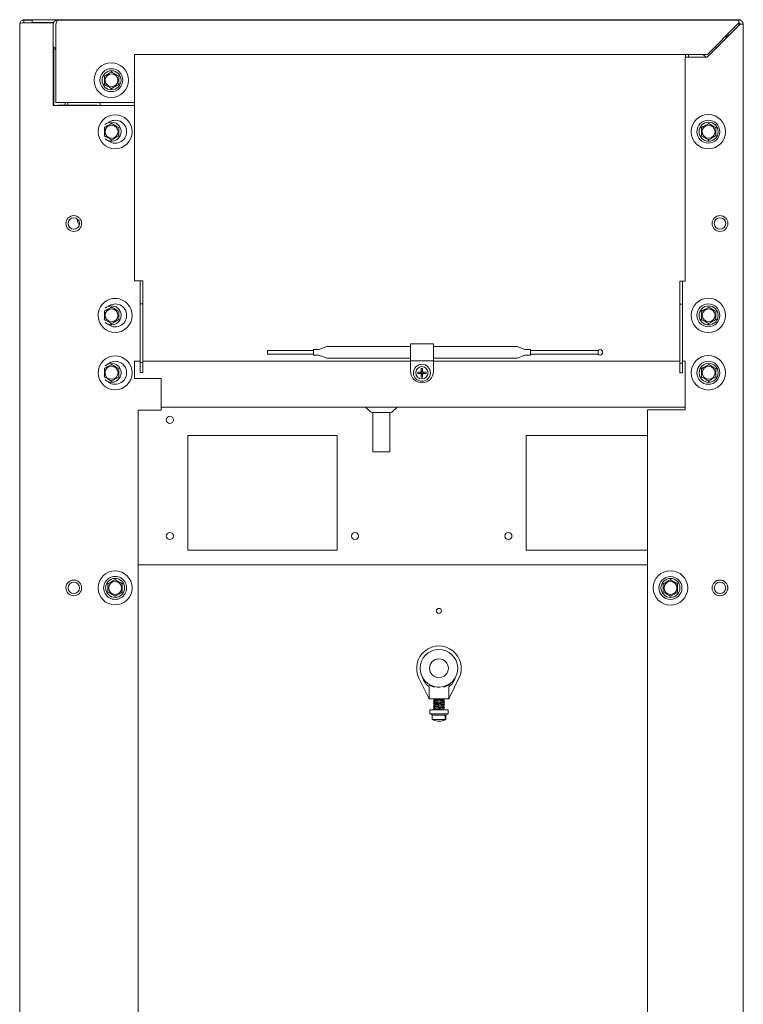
# Model space of a CAD drawing. Header units: inches. Extents: x 5 to 123, y 3 to 81.
# Tile 5 of 7: x 40 to 56, y 27 to 48. Entities that reach past the tile are written whole.
import ezdxf

# ---------------------------------------------------------------- set-up
doc = ezdxf.new("R2010")
doc.units = ezdxf.units.IN
doc.header["$MEASUREMENT"] = 0
doc.layers.add('BODY', color=3, linetype='Continuous')

msp = doc.modelspace()

# ---------------------------------------------------------------- linework, layer by layer
at = {"layer": 'BODY', "linetype": 'Continuous', "lineweight": 15}
for p, q in [((39.894, 4.851), (39.894, 47.884)), ((39.959, 47.983), (39.959, 47.971)), ((39.959, 47.983), (55.589, 47.983)), ((39.959, 47.914), (39.959, 47.923)), ((39.985, 47.976), (39.985, 47.916)), ((39.985, 47.976), (40.168, 47.976)), ((40.624, 47.916), (39.985, 47.916)), ((40.168, 47.976), (40.168, 47.916)), ((40.632, 47.923), (40.168, 47.923)), ((40.624, 46.116), (40.624, 47.916)), ((40.684, 47.97), (40.684, 47.976)), ((40.684, 47.976), (40.715, 47.976)), ((40.684, 47.884), (40.684, 46.176)), ((40.715, 47.976), (55.553, 47.976)), ((55.553, 47.856), (54.862, 47.165)), ((54.866, 47.226), (55.524, 47.884)), ((55.553, 47.913), (55.553, 47.976)), ((55.553, 47.913), (55.553, 47.894)), ((55.558, 47.891), (55.583, 47.891)), ((55.581, 47.884), (55.562, 47.884)), ((55.644, 47.884), (55.581, 47.884)), ((55.589, 47.968), (55.589, 47.983)), ((55.649, 47.891), (55.644, 47.891)), ((55.644, 47.884), (55.644, 4.846)), ((55.649, 47.891), (55.649, 4.764)), ((55.246, 47.606), (55.274, 47.606)), ((55.274, 47.606), (55.274, 47.634)), ((40.634, 46.116), (40.634, 47.394)), ((40.684, 47.336), (40.649, 47.373)), ((42.393, 46.176), (42.393, 47.226)), ((42.393, 47.226), (54.866, 47.226)), ((42.394, 47.226), (42.394, 46.116)), ((54.394, 47.165), (54.394, 47.226)), ((54.454, 47.226), (54.454, 47.165)), ((54.384, 47.165), (54.384, 42.286)), ((54.862, 47.165), (54.384, 47.165)), ((41.738, 46.663), (41.738, 46.753)), ((41.894, 46.843), (41.894, 46.852)), ((42.05, 46.753), (42.05, 46.663)), ((41.738, 46.573), (41.738, 46.663)), ((42.05, 46.663), (42.05, 46.573)), ((41.894, 46.473), (41.894, 46.483)), ((42.396, 46.116), (40.624, 46.116)), ((40.684, 46.176), (42.393, 46.176)), ((41.584, 46.118), (40.725, 46.118)), ((40.884, 46.176), (40.884, 46.149)), ((40.944, 46.176), (40.944, 46.149)), ((41.584, 46.116), (41.584, 46.118)), ((41.644, 46.176), (41.644, 46.116)), ((42.396, 42.296), (42.396, 46.116)), ((41.894, 45.723), (41.894, 45.732)), ((54.894, 45.723), (54.894, 45.732)), ((41.738, 45.543), (41.738, 45.633)), ((41.738, 45.453), (41.738, 45.543)), ((42.05, 45.633), (42.05, 45.543)), ((42.05, 45.543), (42.05, 45.453)), ((54.738, 45.543), (54.738, 45.633)), ((54.738, 45.453), (54.738, 45.543)), ((55.05, 45.633), (55.05, 45.543)), ((55.05, 45.543), (55.05, 45.453)), ((41.894, 45.353), (41.894, 45.363)), ((54.894, 45.353), (54.894, 45.363)), ((42.483, 42.296), (42.396, 42.296)), ((42.514, 42.296), (42.483, 42.296)), ((42.574, 42.296), (42.514, 42.296)), ((42.514, 41.796), (42.514, 42.296)), ((42.574, 42.296), (42.574, 41.796)), ((54.324, 42.286), (54.264, 42.286)), ((54.264, 41.786), (54.264, 42.286)), ((54.324, 42.286), (54.324, 41.786)), ((54.324, 42.286), (54.355, 42.286)), ((54.355, 42.286), (54.384, 42.286)), ((41.738, 41.543), (41.738, 41.633)), ((41.894, 41.723), (41.894, 41.732)), ((42.05, 41.633), (42.05, 41.543)), ((42.574, 41.796), (42.514, 41.796)), ((42.514, 40.516), (42.514, 41.796)), ((42.574, 41.796), (42.574, 40.516)), ((54.264, 40.506), (54.264, 41.786)), ((54.264, 41.786), (54.324, 41.786)), ((54.324, 41.786), (54.324, 40.506)), ((54.738, 41.543), (54.738, 41.633)), ((54.894, 41.723), (54.894, 41.732)), ((55.05, 41.633), (55.05, 41.543)), ((41.738, 41.453), (41.738, 41.543)), ((42.05, 41.543), (42.05, 41.453)), ((54.738, 41.453), (54.738, 41.543)), ((55.05, 41.543), (55.05, 41.453)), ((41.894, 41.353), (41.894, 41.363)), ((54.894, 41.353), (54.894, 41.363)), ((46.29, 40.778), (45.29, 40.778)), ((45.29, 40.778), (45.29, 40.739)), ((46.39, 40.798), (46.29, 40.798)), ((46.29, 40.798), (46.29, 40.739)), ((46.58, 40.863), (46.41, 40.802)), ((48.402, 40.867), (46.601, 40.867)), ((48.902, 40.921), (48.402, 40.921)), ((48.402, 40.921), (48.402, 40.556)), ((48.902, 40.556), (48.902, 40.921)), ((50.703, 40.867), (48.902, 40.867)), ((50.893, 40.802), (50.724, 40.863)), ((51.014, 40.798), (50.914, 40.798)), ((51.014, 40.739), (51.014, 40.798)), ((52.486, 40.778), (51.014, 40.778)), ((52.486, 40.739), (52.486, 40.778)), ((42.396, 40.166), (42.396, 40.543)), ((42.396, 40.543), (42.483, 40.543)), ((42.514, 40.543), (42.483, 40.543)), ((48.402, 40.543), (42.574, 40.543)), ((45.29, 40.739), (45.29, 40.699)), ((45.29, 40.699), (46.29, 40.699)), ((46.29, 40.739), (46.29, 40.68)), ((46.29, 40.68), (46.39, 40.68)), ((46.41, 40.676), (46.58, 40.615)), ((46.601, 40.611), (48.402, 40.611)), ((48.402, 40.556), (48.902, 40.556)), ((48.402, 40.516), (48.402, 40.556)), ((48.902, 40.611), (50.703, 40.611)), ((48.902, 40.556), (48.902, 40.516)), ((54.264, 40.543), (48.902, 40.543)), ((50.724, 40.615), (50.893, 40.676)), ((50.914, 40.68), (51.014, 40.68)), ((51.014, 40.68), (51.014, 40.739)), ((51.014, 40.699), (52.486, 40.699)), ((52.486, 40.699), (52.486, 40.739)), ((54.324, 40.543), (54.355, 40.543)), ((54.384, 40.543), (54.355, 40.543)), ((54.384, 40.543), (54.384, 39.485)), ((41.738, 40.293), (41.738, 40.383)), ((41.894, 40.473), (41.894, 40.482)), ((42.05, 40.383), (42.05, 40.293)), ((42.574, 40.516), (42.514, 40.516)), ((42.514, 40.296), (42.514, 40.516)), ((42.574, 40.516), (42.574, 40.296)), ((48.402, 40.324), (48.402, 40.516)), ((48.642, 40.326), (48.637, 40.385)), ((48.642, 40.326), (48.642, 40.313)), ((48.662, 40.326), (48.667, 40.385)), ((48.662, 40.313), (48.662, 40.326)), ((48.902, 40.324), (48.902, 40.516)), ((54.264, 40.293), (54.264, 40.506)), ((54.264, 40.506), (54.324, 40.506)), ((54.324, 40.506), (54.324, 40.293)), ((54.739, 40.293), (54.739, 40.383)), ((54.895, 40.473), (54.895, 40.482)), ((55.051, 40.383), (55.051, 40.293)), ((41.738, 40.203), (41.738, 40.293)), ((41.894, 40.103), (41.894, 40.113)), ((42.05, 40.293), (42.05, 40.203)), ((42.972, 40.166), (42.396, 40.166)), ((42.574, 40.296), (42.514, 40.296)), ((42.972, 39.476), (42.972, 40.166)), ((48.618, 40.303), (48.56, 40.308)), ((48.618, 40.283), (48.56, 40.278)), ((48.617, 40.277), (48.56, 40.278)), ((48.632, 40.303), (48.618, 40.303)), ((48.618, 40.283), (48.632, 40.283)), ((48.637, 40.2), (48.642, 40.259)), ((48.642, 40.273), (48.642, 40.259)), ((48.662, 40.259), (48.662, 40.273)), ((48.667, 40.2), (48.662, 40.259)), ((48.686, 40.303), (48.672, 40.303)), ((48.672, 40.283), (48.686, 40.283)), ((48.744, 40.308), (48.686, 40.303)), ((48.744, 40.278), (48.686, 40.283)), ((54.264, 40.293), (54.324, 40.293)), ((54.739, 40.203), (54.739, 40.293)), ((54.895, 40.103), (54.895, 40.113)), ((55.051, 40.293), (55.051, 40.203)), ((48.651, 40.074), (48.653, 40.074)), ((42.474, 39.476), (42.972, 39.476)), ((42.474, 9.466), (42.474, 39.476)), ((42.972, 39.543), (54.384, 39.543)), ((47.441, 39.533), (47.525, 39.449)), ((48.013, 39.449), (48.097, 39.533)), ((53.564, 39.485), (53.564, 9.465)), ((54.384, 39.485), (53.564, 39.485)), ((47.566, 39.426), (47.769, 39.426)), ((47.581, 39.426), (47.581, 38.573)), ((47.769, 39.426), (47.972, 39.426)), ((47.956, 38.573), (47.956, 39.426)), ((46.804, 38.928), (43.554, 38.928)), ((43.554, 38.928), (43.554, 36.428)), ((46.804, 36.428), (46.804, 38.928)), ((53.564, 38.928), (50.924, 38.928)), ((50.924, 38.928), (50.924, 36.428)), ((47.581, 38.573), (47.769, 38.573)), ((47.769, 38.573), (47.956, 38.573)), ((43.554, 36.428), (46.804, 36.428)), ((50.924, 36.428), (53.564, 36.428)), ((53.564, 36.108), (42.474, 36.108)), ((41.816, 35.608), (41.816, 35.698)), ((41.816, 35.518), (41.816, 35.608)), ((41.972, 35.788), (41.972, 35.797)), ((42.128, 35.698), (42.128, 35.608)), ((42.128, 35.608), (42.128, 35.518)), ((53.907, 35.608), (53.907, 35.698)), ((53.907, 35.518), (53.907, 35.608)), ((54.063, 35.788), (54.063, 35.797)), ((54.219, 35.698), (54.219, 35.608)), ((54.219, 35.608), (54.219, 35.518)), ((41.972, 35.418), (41.972, 35.428)), ((54.063, 35.418), (54.063, 35.428)), ((48.778, 33.251), (48.586, 33.645)), ((48.807, 33.208), (48.807, 33.457)), ((49.237, 33.208), (49.237, 33.457)), ((49.458, 33.645), (49.265, 33.251)), ((48.999, 33.45), (49.022, 33.448)), ((49.022, 33.448), (49.04, 33.45)), ((49.222, 33.193), (48.822, 33.193)), ((48.902, 33.043), (48.902, 33.018)), ((48.937, 33.172), (48.91, 33.166)), ((48.938, 33.112), (48.91, 33.106)), ((48.938, 33.052), (48.911, 33.046)), ((48.927, 33.193), (48.927, 33.17)), ((48.927, 33.133), (48.927, 33.11)), ((48.927, 33.073), (48.927, 33.05)), ((48.929, 33.109), (48.928, 33.108)), ((49.107, 33.038), (49.104, 33.038)), ((49.117, 33.138), (49.117, 33.161)), ((49.134, 33.136), (49.117, 33.14)), ((49.117, 33.078), (49.117, 33.101)), ((49.134, 33.076), (49.117, 33.08)), ((49.117, 33.018), (49.117, 33.041)), ((49.126, 33.043), (49.126, 33.068)), ((49.128, 33.043), (49.138, 33.045)), ((48.822, 32.953), (48.822, 32.863)), ((48.822, 32.953), (49.022, 32.953)), ((48.822, 32.863), (48.874, 32.836)), ((48.822, 32.863), (49.222, 32.863)), ((48.874, 32.836), (48.874, 32.743)), ((48.874, 32.836), (49.022, 32.836)), ((48.902, 32.983), (48.902, 32.958)), ((48.91, 33.014), (48.927, 33.011)), ((48.938, 32.992), (48.911, 32.986)), ((48.927, 33.013), (48.927, 32.99)), ((49.022, 32.953), (49.222, 32.953)), ((49.022, 32.836), (49.169, 32.836)), ((49.107, 32.978), (49.133, 32.984)), ((49.133, 33.016), (49.117, 33.02)), ((49.117, 32.958), (49.117, 32.981)), ((49.135, 32.956), (49.117, 32.96)), ((49.141, 32.988), (49.141, 32.986)), ((49.142, 32.988), (49.142, 33.013)), ((49.156, 32.823), (49.169, 32.823)), ((49.156, 32.743), (49.156, 32.823)), ((49.169, 32.836), (49.222, 32.863)), ((49.169, 32.743), (49.169, 32.836)), ((49.169, 32.823), (49.169, 32.743)), ((49.222, 32.863), (49.222, 32.953)), ((48.874, 32.743), (49.022, 32.743)), ((49.022, 32.743), (49.156, 32.743)), ((49.169, 32.743), (49.169, 32.743))]:
    msp.add_line(p, q, dxfattribs=at)
at = {"layer": 'BODY', "linetype": 'Continuous', "lineweight": 15, "flags": 128}
for points in [[(39.985, 47.916), (39.968, 47.915), (39.951, 47.913), (39.922, 47.907), (39.901, 47.897), (39.894, 47.884)], [(55.524, 47.884), (55.53, 47.89), (55.535, 47.895), (55.539, 47.899), (55.544, 47.904), (55.548, 47.908), (55.553, 47.913)], [(55.524, 47.884), (55.532, 47.887), (55.539, 47.889), (55.546, 47.892), (55.553, 47.894)], [(55.581, 47.884), (55.576, 47.879), (55.571, 47.874), (55.566, 47.87), (55.562, 47.865), (55.557, 47.861), (55.553, 47.856)], [(55.562, 47.884), (55.56, 47.877), (55.558, 47.872), (55.556, 47.867), (55.555, 47.861), (55.553, 47.856)], [(55.067, 47.371), (55.043, 47.4), (55.041, 47.401)], [(41.73, 46.757), (41.731, 46.757), (41.733, 46.756), (41.734, 46.755), (41.735, 46.754), (41.736, 46.754), (41.737, 46.753), (41.737, 46.753), (41.738, 46.753), (41.738, 46.753)], [(41.738, 46.753), (41.743, 46.755), (41.751, 46.761), (41.777, 46.775), (41.816, 46.798)], [(41.816, 46.798), (41.859, 46.823), (41.874, 46.831), (41.887, 46.839), (41.892, 46.842), (41.894, 46.843)], [(41.894, 46.843), (41.899, 46.84), (41.907, 46.835), (41.933, 46.82), (41.972, 46.798)], [(41.972, 46.798), (42.015, 46.773), (42.03, 46.765), (42.043, 46.757), (42.048, 46.754), (42.05, 46.753)], [(42.058, 46.757), (42.056, 46.757), (42.055, 46.756), (42.054, 46.755), (42.052, 46.754), (42.051, 46.754), (42.051, 46.753), (42.05, 46.753), (42.05, 46.753)], [(41.73, 46.568), (41.732, 46.569), (41.733, 46.57), (41.734, 46.571), (41.736, 46.571), (41.737, 46.572), (41.737, 46.572), (41.738, 46.573), (41.738, 46.573)], [(41.816, 46.528), (41.773, 46.553), (41.758, 46.561), (41.745, 46.569), (41.74, 46.572), (41.738, 46.573)], [(42.05, 46.573), (42.045, 46.57), (42.037, 46.565), (42.011, 46.55), (41.972, 46.528)], [(42.058, 46.568), (42.057, 46.569), (42.055, 46.57), (42.054, 46.57), (42.053, 46.571), (42.052, 46.572), (42.051, 46.572), (42.05, 46.572), (42.05, 46.573), (42.05, 46.573)], [(41.894, 46.483), (41.889, 46.485), (41.881, 46.49), (41.855, 46.505), (41.816, 46.528)], [(41.972, 46.528), (41.929, 46.503), (41.914, 46.494), (41.901, 46.487), (41.896, 46.484), (41.894, 46.483)], [(40.944, 46.149), (40.942, 46.131), (40.938, 46.118)], [(41.738, 45.633), (41.743, 45.635), (41.751, 45.641), (41.777, 45.655), (41.816, 45.678)], [(41.816, 45.678), (41.859, 45.703), (41.874, 45.711), (41.887, 45.719), (41.892, 45.722), (41.894, 45.723)], [(41.894, 45.723), (41.899, 45.72), (41.907, 45.715), (41.933, 45.7), (41.972, 45.678)], [(41.972, 45.678), (42.015, 45.653), (42.03, 45.645), (42.043, 45.637), (42.048, 45.634), (42.05, 45.633)], [(54.738, 45.633), (54.743, 45.635), (54.751, 45.641), (54.777, 45.655), (54.816, 45.678)], [(54.816, 45.678), (54.859, 45.703), (54.874, 45.711), (54.887, 45.719), (54.892, 45.722), (54.894, 45.723)], [(54.894, 45.723), (54.899, 45.72), (54.907, 45.715), (54.933, 45.7), (54.972, 45.678)], [(54.972, 45.678), (55.015, 45.653), (55.03, 45.645), (55.043, 45.637), (55.048, 45.634), (55.05, 45.633)], [(41.73, 45.637), (41.731, 45.637), (41.733, 45.636), (41.734, 45.635), (41.735, 45.634), (41.736, 45.634), (41.737, 45.633), (41.737, 45.633), (41.738, 45.633), (41.738, 45.633)], [(42.058, 45.637), (42.056, 45.637), (42.055, 45.636), (42.054, 45.635), (42.052, 45.634), (42.051, 45.634), (42.051, 45.633), (42.05, 45.633), (42.05, 45.633)], [(54.73, 45.637), (54.731, 45.637), (54.733, 45.636), (54.734, 45.635), (54.735, 45.634), (54.736, 45.634), (54.737, 45.633), (54.737, 45.633), (54.738, 45.633), (54.738, 45.633)], [(55.058, 45.637), (55.056, 45.637), (55.055, 45.636), (55.054, 45.635), (55.052, 45.634), (55.051, 45.634), (55.051, 45.633), (55.05, 45.633), (55.05, 45.633)], [(41.73, 45.448), (41.732, 45.449), (41.733, 45.45), (41.734, 45.451), (41.736, 45.451), (41.737, 45.452), (41.737, 45.452), (41.738, 45.453), (41.738, 45.453)], [(41.816, 45.408), (41.773, 45.433), (41.758, 45.441), (41.745, 45.449), (41.74, 45.452), (41.738, 45.453)], [(41.894, 45.363), (41.889, 45.365), (41.881, 45.37), (41.855, 45.385), (41.816, 45.408)], [(41.972, 45.408), (41.929, 45.383), (41.914, 45.374), (41.901, 45.367), (41.896, 45.364), (41.894, 45.363)], [(42.05, 45.453), (42.045, 45.45), (42.037, 45.445), (42.011, 45.43), (41.972, 45.408)], [(42.058, 45.448), (42.057, 45.449), (42.055, 45.45), (42.054, 45.45), (42.053, 45.451), (42.052, 45.452), (42.051, 45.452), (42.05, 45.452), (42.05, 45.453), (42.05, 45.453)], [(54.73, 45.448), (54.732, 45.449), (54.733, 45.45), (54.734, 45.451), (54.736, 45.451), (54.737, 45.452), (54.737, 45.452), (54.738, 45.453), (54.738, 45.453)], [(54.816, 45.408), (54.773, 45.433), (54.758, 45.441), (54.745, 45.449), (54.74, 45.452), (54.738, 45.453)], [(54.894, 45.363), (54.889, 45.365), (54.881, 45.37), (54.855, 45.385), (54.816, 45.408)], [(54.972, 45.408), (54.929, 45.383), (54.914, 45.374), (54.901, 45.367), (54.896, 45.364), (54.894, 45.363)], [(55.05, 45.453), (55.045, 45.45), (55.037, 45.445), (55.011, 45.43), (54.972, 45.408)], [(55.058, 45.448), (55.057, 45.449), (55.055, 45.45), (55.054, 45.45), (55.053, 45.451), (55.052, 45.452), (55.051, 45.452), (55.05, 45.452), (55.05, 45.453), (55.05, 45.453)], [(41.73, 41.637), (41.731, 41.637), (41.733, 41.636), (41.734, 41.635), (41.735, 41.634), (41.736, 41.634), (41.737, 41.633), (41.737, 41.633), (41.738, 41.633), (41.738, 41.633)], [(41.738, 41.633), (41.743, 41.635), (41.751, 41.641), (41.777, 41.655), (41.816, 41.678)], [(41.816, 41.678), (41.859, 41.703), (41.874, 41.711), (41.887, 41.719), (41.892, 41.722), (41.894, 41.723)], [(41.894, 41.723), (41.899, 41.72), (41.907, 41.715), (41.933, 41.7), (41.972, 41.678)], [(41.972, 41.678), (42.015, 41.653), (42.03, 41.645), (42.043, 41.637), (42.048, 41.634), (42.05, 41.633)], [(42.058, 41.637), (42.056, 41.637), (42.055, 41.636), (42.054, 41.635), (42.052, 41.634), (42.051, 41.634), (42.051, 41.633), (42.05, 41.633), (42.05, 41.633)], [(54.73, 41.637), (54.731, 41.637), (54.733, 41.636), (54.734, 41.635), (54.735, 41.634), (54.736, 41.634), (54.737, 41.633), (54.737, 41.633), (54.738, 41.633), (54.738, 41.633)], [(54.738, 41.633), (54.743, 41.635), (54.751, 41.641), (54.777, 41.655), (54.816, 41.678)], [(54.816, 41.678), (54.859, 41.703), (54.874, 41.711), (54.887, 41.719), (54.892, 41.722), (54.894, 41.723)], [(54.894, 41.723), (54.899, 41.72), (54.907, 41.715), (54.933, 41.7), (54.972, 41.678)], [(54.972, 41.678), (55.015, 41.653), (55.03, 41.645), (55.043, 41.637), (55.048, 41.634), (55.05, 41.633)], [(55.058, 41.637), (55.056, 41.637), (55.055, 41.636), (55.054, 41.635), (55.052, 41.634), (55.051, 41.634), (55.051, 41.633), (55.05, 41.633), (55.05, 41.633)], [(41.73, 41.448), (41.732, 41.449), (41.733, 41.45), (41.734, 41.451), (41.736, 41.451), (41.737, 41.452), (41.737, 41.452), (41.738, 41.453), (41.738, 41.453)], [(41.816, 41.408), (41.773, 41.433), (41.758, 41.441), (41.745, 41.449), (41.74, 41.452), (41.738, 41.453)], [(41.894, 41.363), (41.889, 41.365), (41.881, 41.37), (41.855, 41.385), (41.816, 41.408)], [(41.972, 41.408), (41.929, 41.383), (41.914, 41.374), (41.901, 41.367), (41.896, 41.364), (41.894, 41.363)], [(42.05, 41.453), (42.045, 41.45), (42.037, 41.445), (42.011, 41.43), (41.972, 41.408)], [(42.058, 41.448), (42.057, 41.449), (42.055, 41.45), (42.054, 41.45), (42.053, 41.451), (42.052, 41.452), (42.051, 41.452), (42.05, 41.452), (42.05, 41.453), (42.05, 41.453)], [(54.73, 41.448), (54.732, 41.449), (54.733, 41.45), (54.734, 41.451), (54.736, 41.451), (54.737, 41.452), (54.737, 41.452), (54.738, 41.453), (54.738, 41.453)], [(54.816, 41.408), (54.773, 41.433), (54.758, 41.441), (54.745, 41.449), (54.74, 41.452), (54.738, 41.453)], [(54.894, 41.363), (54.889, 41.365), (54.881, 41.37), (54.855, 41.385), (54.816, 41.408)], [(54.972, 41.408), (54.929, 41.383), (54.914, 41.374), (54.901, 41.367), (54.896, 41.364), (54.894, 41.363)], [(55.05, 41.453), (55.045, 41.45), (55.037, 41.445), (55.011, 41.43), (54.972, 41.408)], [(55.058, 41.448), (55.057, 41.449), (55.055, 41.45), (55.054, 41.45), (55.053, 41.451), (55.052, 41.452), (55.051, 41.452), (55.05, 41.452), (55.05, 41.453), (55.05, 41.453)], [(41.73, 40.387), (41.731, 40.387), (41.733, 40.386), (41.734, 40.385), (41.735, 40.384), (41.736, 40.384), (41.737, 40.383), (41.737, 40.383), (41.738, 40.383), (41.738, 40.383)], [(41.738, 40.383), (41.743, 40.385), (41.751, 40.391), (41.777, 40.405), (41.816, 40.428)], [(41.816, 40.428), (41.859, 40.453), (41.874, 40.461), (41.887, 40.469), (41.892, 40.472), (41.894, 40.473)], [(41.894, 40.473), (41.899, 40.47), (41.907, 40.465), (41.933, 40.45), (41.972, 40.428)], [(41.972, 40.428), (42.015, 40.403), (42.03, 40.395), (42.043, 40.387), (42.048, 40.384), (42.05, 40.383)], [(42.058, 40.387), (42.056, 40.387), (42.055, 40.386), (42.054, 40.385), (42.052, 40.384), (42.051, 40.384), (42.051, 40.383), (42.05, 40.383), (42.05, 40.383)], [(54.731, 40.387), (54.732, 40.387), (54.734, 40.386), (54.735, 40.385), (54.736, 40.384), (54.737, 40.384), (54.738, 40.383), (54.738, 40.383), (54.739, 40.383), (54.739, 40.383)], [(54.739, 40.383), (54.744, 40.385), (54.752, 40.391), (54.778, 40.405), (54.817, 40.428)], [(54.817, 40.428), (54.86, 40.453), (54.875, 40.461), (54.888, 40.469), (54.893, 40.472), (54.895, 40.473)], [(54.895, 40.473), (54.9, 40.47), (54.908, 40.465), (54.934, 40.45), (54.973, 40.428)], [(54.973, 40.428), (55.016, 40.403), (55.031, 40.395), (55.044, 40.387), (55.049, 40.384), (55.051, 40.383)], [(55.059, 40.387), (55.057, 40.387), (55.056, 40.386), (55.055, 40.385), (55.053, 40.384), (55.052, 40.384), (55.052, 40.383), (55.051, 40.383), (55.051, 40.383)], [(41.73, 40.198), (41.732, 40.199), (41.733, 40.2), (41.734, 40.201), (41.736, 40.201), (41.737, 40.202), (41.737, 40.202), (41.738, 40.203), (41.738, 40.203)], [(41.816, 40.158), (41.773, 40.183), (41.758, 40.191), (41.745, 40.199), (41.74, 40.202), (41.738, 40.203)], [(41.894, 40.113), (41.889, 40.115), (41.881, 40.12), (41.855, 40.135), (41.816, 40.158)], [(41.972, 40.158), (41.929, 40.133), (41.914, 40.124), (41.901, 40.117), (41.896, 40.114), (41.894, 40.113)], [(42.05, 40.203), (42.045, 40.2), (42.037, 40.195), (42.011, 40.18), (41.972, 40.158)], [(42.058, 40.198), (42.057, 40.199), (42.055, 40.2), (42.054, 40.2), (42.053, 40.201), (42.052, 40.202), (42.051, 40.202), (42.05, 40.202), (42.05, 40.203), (42.05, 40.203)], [(48.56, 40.278), (48.558, 40.293), (48.56, 40.308)], [(48.744, 40.308), (48.746, 40.293), (48.744, 40.278)], [(54.731, 40.198), (54.733, 40.199), (54.734, 40.2), (54.735, 40.201), (54.737, 40.201), (54.738, 40.202), (54.738, 40.202), (54.739, 40.203), (54.739, 40.203)], [(54.817, 40.158), (54.774, 40.183), (54.759, 40.191), (54.746, 40.199), (54.741, 40.202), (54.739, 40.203)], [(54.895, 40.113), (54.89, 40.115), (54.882, 40.12), (54.856, 40.135), (54.817, 40.158)], [(54.973, 40.158), (54.93, 40.133), (54.915, 40.124), (54.902, 40.117), (54.897, 40.114), (54.895, 40.113)], [(55.051, 40.203), (55.046, 40.2), (55.038, 40.195), (55.012, 40.18), (54.973, 40.158)], [(55.059, 40.198), (55.058, 40.199), (55.056, 40.2), (55.055, 40.2), (55.054, 40.201), (55.053, 40.202), (55.052, 40.202), (55.051, 40.202), (55.051, 40.203), (55.051, 40.203)], [(41.808, 35.702), (41.809, 35.702), (41.811, 35.701), (41.812, 35.7), (41.813, 35.699), (41.814, 35.699), (41.815, 35.698), (41.815, 35.698), (41.816, 35.698), (41.816, 35.698)], [(41.816, 35.698), (41.821, 35.7), (41.829, 35.706), (41.855, 35.72), (41.894, 35.743)], [(41.894, 35.743), (41.937, 35.768), (41.952, 35.776), (41.965, 35.784), (41.97, 35.787), (41.972, 35.788)], [(41.972, 35.788), (41.977, 35.785), (41.985, 35.78), (42.011, 35.765), (42.05, 35.743)], [(42.05, 35.743), (42.093, 35.718), (42.108, 35.71), (42.121, 35.702), (42.126, 35.699), (42.128, 35.698)], [(42.136, 35.702), (42.134, 35.702), (42.133, 35.701), (42.132, 35.7), (42.13, 35.699), (42.129, 35.699), (42.129, 35.698), (42.128, 35.698), (42.128, 35.698)], [(53.899, 35.702), (53.9, 35.702), (53.902, 35.701), (53.903, 35.7), (53.904, 35.699), (53.905, 35.699), (53.906, 35.698), (53.906, 35.698), (53.907, 35.698), (53.907, 35.698)], [(53.907, 35.698), (53.912, 35.7), (53.92, 35.706), (53.946, 35.72), (53.985, 35.743)], [(53.985, 35.743), (54.028, 35.768), (54.043, 35.776), (54.056, 35.784), (54.061, 35.787), (54.063, 35.788)], [(54.063, 35.788), (54.068, 35.785), (54.076, 35.78), (54.102, 35.765), (54.141, 35.743)], [(54.141, 35.743), (54.184, 35.718), (54.199, 35.71), (54.212, 35.702), (54.217, 35.699), (54.219, 35.698)], [(54.227, 35.702), (54.225, 35.702), (54.224, 35.701), (54.223, 35.7), (54.221, 35.699), (54.22, 35.699), (54.22, 35.698), (54.219, 35.698), (54.219, 35.698)], [(41.808, 35.513), (41.81, 35.514), (41.811, 35.515), (41.812, 35.516), (41.814, 35.516), (41.815, 35.517), (41.815, 35.517), (41.816, 35.518), (41.816, 35.518)], [(41.894, 35.473), (41.851, 35.498), (41.836, 35.506), (41.823, 35.514), (41.818, 35.517), (41.816, 35.518)], [(41.972, 35.428), (41.967, 35.43), (41.959, 35.435), (41.933, 35.45), (41.894, 35.473)], [(42.05, 35.473), (42.007, 35.448), (41.992, 35.439), (41.979, 35.432), (41.974, 35.429), (41.972, 35.428)], [(42.128, 35.518), (42.123, 35.515), (42.115, 35.51), (42.089, 35.495), (42.05, 35.473)], [(42.136, 35.513), (42.135, 35.514), (42.133, 35.515), (42.132, 35.515), (42.131, 35.516), (42.13, 35.517), (42.129, 35.517), (42.128, 35.517), (42.128, 35.518), (42.128, 35.518)], [(53.899, 35.513), (53.901, 35.514), (53.902, 35.515), (53.903, 35.516), (53.905, 35.516), (53.906, 35.517), (53.906, 35.517), (53.907, 35.518), (53.907, 35.518)], [(53.985, 35.473), (53.942, 35.498), (53.927, 35.506), (53.914, 35.514), (53.909, 35.517), (53.907, 35.518)], [(54.063, 35.428), (54.058, 35.43), (54.05, 35.435), (54.024, 35.45), (53.985, 35.473)], [(54.141, 35.473), (54.098, 35.448), (54.083, 35.439), (54.07, 35.432), (54.065, 35.429), (54.063, 35.428)], [(54.219, 35.518), (54.214, 35.515), (54.206, 35.51), (54.18, 35.495), (54.141, 35.473)], [(54.227, 35.513), (54.226, 35.514), (54.224, 35.515), (54.223, 35.515), (54.222, 35.516), (54.221, 35.517), (54.22, 35.517), (54.219, 35.517), (54.219, 35.518), (54.219, 35.518)], [(48.803, 33.46), (48.805, 33.458), (48.805, 33.458)], [(49.238, 33.458), (49.239, 33.458), (49.241, 33.46)], [(48.803, 33.201), (48.793, 33.222), (48.778, 33.251)], [(49.022, 33.448), (48.987, 33.449), (48.978, 33.45)], [(49.265, 33.251), (49.251, 33.222), (49.241, 33.201)], [(48.808, 33.195), (48.805, 33.198), (48.803, 33.201)], [(48.816, 33.193), (48.812, 33.193), (48.808, 33.195)], [(48.912, 33.134), (48.906, 33.135), (48.902, 33.139), (48.913, 33.142), (48.935, 33.145), (48.968, 33.148), (49.006, 33.151), (49.047, 33.155), (49.084, 33.158), (49.115, 33.161), (49.135, 33.164), (49.142, 33.168), (49.136, 33.171), (49.116, 33.174), (49.086, 33.177), (49.053, 33.18)], [(48.902, 33.163), (48.902, 33.163), (48.902, 33.162), (48.902, 33.162), (48.903, 33.162), (48.903, 33.161)], [(48.912, 33.074), (48.906, 33.075), (48.902, 33.079), (48.912, 33.082), (48.935, 33.085), (48.967, 33.088), (49.006, 33.091), (49.046, 33.095), (49.084, 33.098), (49.102, 33.1), (49.128, 33.103), (49.14, 33.106), (49.14, 33.109), (49.126, 33.113), (49.1, 33.116), (49.066, 33.119), (49.053, 33.12)], [(48.902, 33.043), (48.91, 33.046), (48.933, 33.05), (48.969, 33.053), (49.012, 33.057), (49.057, 33.061), (49.097, 33.064), (49.126, 33.068)], [(49.126, 33.043), (49.104, 33.04), (49.075, 33.037), (49.042, 33.034), (49.006, 33.031), (48.972, 33.029), (48.943, 33.026), (48.92, 33.023), (48.906, 33.02), (48.902, 33.017), (48.908, 33.015), (48.911, 33.014)], [(49.133, 33.136), (49.135, 33.136), (49.142, 33.133), (49.136, 33.13), (49.116, 33.126), (49.087, 33.123), (49.049, 33.12), (49.009, 33.117), (48.97, 33.113), (48.937, 33.11), (48.914, 33.107), (48.903, 33.104), (48.905, 33.101), (48.921, 33.097), (48.948, 33.094), (48.984, 33.091), (48.991, 33.09)], [(48.91, 33.134), (48.924, 33.131), (48.927, 33.131)], [(48.91, 33.074), (48.924, 33.071), (48.927, 33.071)], [(49.142, 33.193), (49.139, 33.191), (49.123, 33.187), (49.096, 33.184), (49.06, 33.181), (49.041, 33.179), (49.036, 33.179), (49.026, 33.178), (48.986, 33.175), (48.95, 33.172), (48.943, 33.171), (48.941, 33.171), (48.94, 33.171), (48.94, 33.171), (48.939, 33.17), (48.937, 33.17), (48.934, 33.17), (48.912, 33.167), (48.911, 33.166)], [(48.917, 33.193), (48.924, 33.191), (48.927, 33.191)], [(48.928, 33.013), (48.928, 33.014), (48.937, 33.017), (48.956, 33.02), (48.982, 33.024), (49.013, 33.027), (49.022, 33.028)], [(49.116, 33.138), (49.116, 33.137), (49.107, 33.133), (49.088, 33.13), (49.061, 33.127), (49.031, 33.124), (49.022, 33.123)], [(49.116, 33.078), (49.116, 33.077), (49.107, 33.073), (49.104, 33.073)], [(49.107, 33.158), (49.12, 33.161), (49.134, 33.164)], [(49.107, 33.098), (49.12, 33.101), (49.133, 33.104)], [(49.113, 33.04), (49.125, 33.043), (49.127, 33.043)], [(49.116, 33.163), (49.116, 33.162), (49.116, 33.161)], [(49.116, 33.103), (49.116, 33.102), (49.116, 33.102)], [(49.14, 33.046), (49.14, 33.049), (49.126, 33.053), (49.121, 33.053)], [(49.132, 33.076), (49.139, 33.075), (49.141, 33.071), (49.129, 33.068), (49.126, 33.068)], [(49.126, 33.043), (49.127, 33.043), (49.136, 33.045)], [(49.133, 32.984), (49.131, 32.984), (49.112, 32.981), (49.085, 32.978), (49.053, 32.975), (49.018, 32.972), (48.983, 32.97), (48.952, 32.967), (48.927, 32.964), (48.91, 32.961), (48.902, 32.958), (48.903, 32.958)], [(48.904, 32.983), (48.906, 32.985), (48.924, 32.989), (48.957, 32.992), (48.999, 32.996), (49.043, 32.999), (49.085, 33.003), (49.118, 33.007), (49.138, 33.01), (49.141, 33.014), (49.131, 33.017)], [(48.905, 32.956), (48.905, 32.956), (48.918, 32.953)], [(49.117, 32.958), (49.114, 32.955), (49.104, 32.953)], [(49.169, 32.743), (49.127, 32.722), (49.121, 32.721)]]:
    msp.add_lwpolyline(points, dxfattribs=at)
at = {"layer": 'BODY', "linetype": 'Continuous', "lineweight": 15}
for centre, radius in [((41.888, 46.666), 0.375), ((41.888, 46.666), 0.25), ((41.894, 46.663), 0.207), ((41.894, 46.663), 0.14), ((54.888, 45.543), 0.375), ((41.894, 45.543), 0.141), ((54.888, 45.543), 0.25), ((54.894, 45.543), 0.207), ((54.894, 45.543), 0.141), ((41.071, 43.543), 0.125), ((55.141, 43.543), 0.172), ((55.141, 43.543), 0.172), ((55.141, 43.543), 0.125), ((54.888, 41.543), 0.375), ((41.894, 41.543), 0.14), ((54.888, 41.543), 0.25), ((54.894, 41.543), 0.207), ((54.894, 41.543), 0.14), ((54.888, 40.293), 0.375), ((54.888, 40.293), 0.25), ((41.894, 40.293), 0.141), ((48.652, 40.293), 0.185), ((48.652, 40.293), 0.135), ((54.895, 40.293), 0.207), ((54.895, 40.293), 0.141), ((41.972, 35.608), 0.207), ((54.063, 35.608), 0.375), ((54.063, 35.608), 0.25), ((54.063, 35.608), 0.207), ((41.071, 35.608), 0.125), ((41.972, 35.608), 0.14), ((54.063, 35.608), 0.14), ((55.141, 35.608), 0.172), ((55.141, 35.608), 0.171), ((55.141, 35.608), 0.125), ((49.022, 35.108), 0.0547), ((49.022, 33.858), 0.205)]:
    msp.add_circle(centre, radius, dxfattribs=at)
for centre, radius, start, end in [((39.985, 47.884), 0.0913, 90, 180), ((40.715, 47.884), 0.0913, 90, 180), ((40.901, 47.861), 0.219, 148.3569, 173.834), ((55.553, 47.884), 0.0913, 360, 90), ((55.553, 47.884), 0.0312, 360, 90), ((55.426, 47.517), 0.164, 111.7819, 158.218), ((40.715, 47.436), 0.0913, 180, 223.0663), ((54.712, 47.091), 0.14, 32.0944, 73.8662), ((40.853, 46.149), 0.0312, 270, 0), ((41.972, 45.543), 0.37, 0, 180), ((41.894, 45.543), 0.207, 90, 131.88), ((41.894, 45.543), 0.207, 228.12, 90), ((41.977, 45.548), 0.245, 358.8642, 130.5414), ((41.972, 45.543), 0.37, 180, 360), ((41.974, 45.541), 0.248, 226.3841, 0.3709), ((41.071, 43.543), 0.172, 360, 180), ((41.071, 43.543), 0.172, 180, 360), ((41.416, 43.649), 0.27, 181.8872, 212.3525), ((41.972, 41.543), 0.37, 359.9999, 180.0001), ((41.894, 41.543), 0.207, 90, 131.88), ((41.894, 41.543), 0.207, 228.12, 90), ((41.977, 41.548), 0.245, 358.8641, 130.5415), ((41.972, 41.543), 0.37, 180, 360), ((41.974, 41.541), 0.248, 226.3841, 0.3709), ((46.39, 40.858), 0.06, 270, 290), ((46.601, 40.807), 0.06, 90, 110), ((50.703, 40.807), 0.06, 70, 90), ((50.914, 40.858), 0.06, 250, 270), ((52.53, 40.739), 0.059, 90, 137.9722), ((52.53, 40.739), 0.059, 270, 90), ((41.972, 40.293), 0.37, 360, 180), ((41.977, 40.298), 0.245, 358.8643, 130.5413), ((46.39, 40.62), 0.06, 70, 90), ((46.601, 40.671), 0.06, 250, 270), ((50.703, 40.671), 0.06, 270, 290), ((50.914, 40.62), 0.06, 90, 110), ((52.53, 40.739), 0.059, 222.0278, 270), ((41.894, 40.293), 0.207, 90, 131.88), ((41.894, 40.293), 0.207, 228.12, 90), ((48.652, 40.324), 0.25, 180, 269.7708), ((48.616, 40.328), 0.0201, 270.6168, 359.3832), ((48.652, 40.294), 0.0919, 80.6126, 99.3874), ((57.097, 40.294), 8.461, 179.3863, 179.7731), ((48.652, 40.293), 0.0352, 73.4886, 106.5114), ((48.652, 40.324), 0.25, 270.2292, 0), ((40.18, 40.294), 8.487, 0.2276, 0.613), ((48.687, 40.328), 0.0201, 180.6179, 269.3821), ((41.972, 40.293), 0.37, 180, 0), ((41.974, 40.291), 0.248, 226.3841, 0.3709), ((48.65, 31.867), 8.441, 90.2265, 90.6141), ((48.652, 40.293), 0.0352, 163.4889, 196.5111), ((48.616, 40.257), 0.0201, 0.6179, 89.3821), ((48.632, 40.313), 0.01, 270.201, 359.7956), ((48.632, 40.273), 0.01, 0.2069, 89.7964), ((57.124, 40.291), 8.487, 180.2276, 180.613), ((48.652, 40.291), 0.0919, 260.6126, 279.3874), ((48.652, 40.293), 0.0352, 253.4886, 286.5114), ((48.672, 40.313), 0.01, 180.2126, 269.7908), ((48.672, 40.273), 0.01, 90.201, 179.7956), ((48.687, 40.257), 0.0201, 90.6175, 179.3825), ((40.207, 40.291), 8.461, 359.3863, 359.7731), ((48.652, 40.293), 0.0352, 343.4889, 16.5111), ((48.654, 31.848), 8.46, 89.3863, 89.7731), ((48.654, 48.718), 8.441, 270.2265, 270.6141), ((47.418, 39.51), 0.033, 45, 90), ((48.12, 39.51), 0.033, 90, 135), ((43.164, 39.268), 0.078, 0, 180), ((43.164, 39.268), 0.078, 180, 0), ((47.589, 39.513), 0.09, 225, 255.1935), ((47.949, 39.513), 0.09, 284.8065, 315), ((43.164, 36.738), 0.078, 0, 180), ((43.164, 36.738), 0.078, 180, 0), ((47.194, 36.738), 0.078, 0, 180), ((47.194, 36.738), 0.078, 180, 0), ((50.534, 36.738), 0.078, 0, 180), ((50.534, 36.738), 0.078, 180, 0), ((41.972, 35.608), 0.37, 0, 180), ((41.972, 35.608), 0.25, 359.9999, 180.0001), ((41.071, 35.608), 0.172, 359.9999, 180.0001), ((41.071, 35.608), 0.172, 180.0002, 359.9998), ((41.972, 35.608), 0.37, 180.0001, 359.9999), ((41.972, 35.608), 0.25, 179.9999, 0.0001), ((49.022, 33.858), 0.485, 333.9724, 206.0276), ((49.022, 33.858), 0.41, 272.4683, 180), ((49.022, 33.858), 0.41, 180, 266.819), ((49.022, 33.758), 0.37, 196.6477, 233.5441), ((49.086, 34.085), 0.656, 245.3924, 255.7387), ((48.954, 34.095), 0.667, 284.387, 294.5634), ((49.022, 33.758), 0.34, 307.8167, 321.6217), ((49.022, 33.758), 0.37, 306.4686, 343.3523), ((48.822, 33.208), 0.015, 180, 270), ((49.009, 33.644), 0.494, 257.5661, 267.8991), ((53.409, 2.454), 31.005, 97.9758, 98.3088), ((49.065, 33.717), 0.626, 257.3072, 266.0358), ((53.216, 3.742), 29.643, 97.9679, 98.3163), ((49.054, 33.725), 0.574, 257.3817, 266.752), ((49.399, 30.122), 3.085, 95.4763, 98.6119), ((49.068, 32.414), 0.71, 93.7521, 100.5941), ((49.085, 32.219), 0.846, 94.3007, 100.0456), ((48.989, 32.602), 0.577, 77.4003, 86.7046), ((48.989, 32.542), 0.577, 77.3985, 86.7042), ((48.928, 34.178), 1.119, 274.8085, 279.0522), ((48.927, 34.154), 1.13, 274.8323, 279.0348), ((49.222, 33.208), 0.015, 270, 0), ((49.228, 33.208), 0.015, 270.0023, 333.9676), ((48.311, 37.917), 5.002, 277.0728, 279.1597), ((49.085, 32.159), 0.846, 94.3015, 100.0593), ((49.018, 33.339), 0.336, 270.7478, 287.1972), ((49.022, 32.995), 0.292, 239.6542, 251.4695), ((49.02, 32.959), 0.255, 241.9441, 302.2421), ((49.022, 32.995), 0.292, 289.8797, 300.3458)]:
    msp.add_arc(centre, radius, start, end, dxfattribs=at)

doc.saveas('drawing.dxf')
